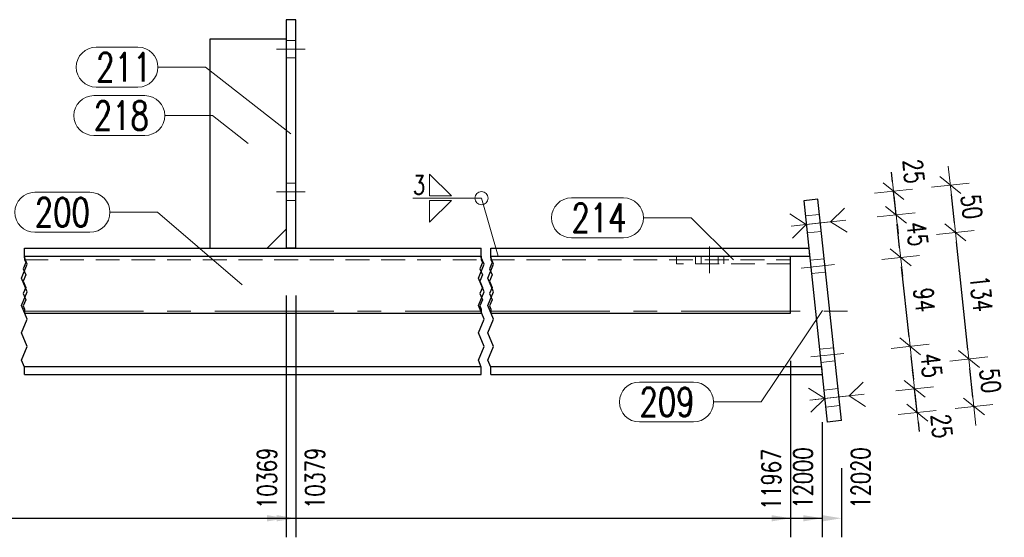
# Model space of a CAD drawing. Header units: millimetres. Extents: x -144 to 709, y 12312 to 12982.
# Tile 51 of 57: x 231 to 334, y 12785 to 12839. Entities that reach past the tile are written whole.
import ezdxf

# ---------------------------------------------------------------- set-up
doc = ezdxf.new("R2010")
doc.units = ezdxf.units.MM
doc.header["$LTSCALE"] = 10
doc.linetypes.add('HIDDEN', pattern=[0.375, 0.25, -0.125])
doc.linetypes.add('MITTE', pattern=[2, 1.25, -0.25, 0.25, -0.25])
doc.layers.get('Defpoints').update_dxf_attribs({"color": 1})
for name, color, linetype, lineweight in [('PS_Bolt', 4, 'Continuous', 13), ('PS_DIM', 4, 'Continuous', 13), ('PS_Hidden', 2, 'HIDDEN', 9), ('PS_Mid', 5, 'MITTE', 15), ('PS_Pos', 1, 'Continuous', 15), ('PS_Shape', 161, 'Continuous', 30), ('PS_SOLID', 7, 'Continuous', 30), ('PS_Weld', 1, 'Continuous', 9)]:
    doc.layers.add(name, color=color, linetype=linetype, lineweight=lineweight)
doc.styles.add('simplex', font='simplex.shx', dxfattribs={"width": 0.75})
doc.dimstyles.new('1_10_GŁ_DS1-LS10', dxfattribs={"dimtxt": 2, "dimasz": 2, "dimexe": 2, "dimexo": 5, "dimgap": 1, "dimtad": 1, "dimjust": 4, "dimdec": 0, "dimlfac": 10, "dimtxsty": 'simplex', "dimblk1": 'NONE', "dimsah": 1, "dimcen": 2, "dimclrd": 256, "dimclre": 256, "dimclrt": 3, "dimadec": 1, "dimazin": 0, "dimtfac": 1, "dimtdec": 0, "dimtmove": 2, "dimatfit": 3, "dimfxl": 1, "dimarcsym": 0})
doc.dimstyles.new('1_10_PRZ', dxfattribs={"dimtxt": 2, "dimasz": 1, "dimexe": 2, "dimexo": 5, "dimgap": 1, "dimtad": 1, "dimdec": 0, "dimlfac": 10, "dimtxsty": 'simplex', "dimblk": 'dimznak', "dimcen": 2, "dimse1": 1, "dimse2": 1, "dimclrt": 3, "dimadec": 1, "dimazin": 0, "dimtfac": 1, "dimtdec": 0, "dimtix": 1, "dimtmove": 2, "dimatfit": 3, "dimldrblk": 'dim-grot', "dimfxl": 1, "dimarcsym": 0})

# ---------------------------------------------------------------- blocks, each defined once
blk = doc.blocks.new('*D36')
at = {"layer": 'Defpoints', "color": 0, "transparency": 16777216}
for p in [(258.63, 12815.23), (-62.64, 12801.93), (258.63, 12786.83)]:
    blk.add_point(p, dxfattribs=at)
at = {"layer": 'PS_DIM', "lineweight": -2, "transparency": 16777216}
for p, q in [((258.63, 12810.23), (258.63, 12784.83)), ((-62.64, 12796.93), (-62.64, 12784.83)), ((-62.64, 12786.83), (256.63, 12786.83))]:
    blk.add_line(p, q, dxfattribs=at)
at = {"layer": 'PS_DIM', "transparency": 16777216}
blk.add_solid([(256.63, 12787.16), (256.63, 12786.5), (258.63, 12786.83)], dxfattribs=at)
at = {"layer": 'PS_DIM', "color": 3, "transparency": 16777216, "insert": (256.61, 12791.03), "char_height": 2, "attachment_point": 5, "rotation": 90, "style": 'simplex'}
blk.add_mtext('10369', dxfattribs=at)
blk = doc.blocks.new('_None')
blk = doc.blocks.new('*D37')
at = {"layer": 'Defpoints', "color": 0, "transparency": 16777216}
for p in [(259.63, 12815.23), (-62.64, 12801.93), (259.63, 12786.83)]:
    blk.add_point(p, dxfattribs=at)
at = {"layer": 'PS_DIM', "lineweight": -2, "transparency": 16777216}
for p, q in [((259.63, 12810.23), (259.63, 12784.83)), ((-62.64, 12796.93), (-62.64, 12784.83)), ((-62.64, 12786.83), (257.63, 12786.83))]:
    blk.add_line(p, q, dxfattribs=at)
at = {"layer": 'PS_DIM', "transparency": 16777216}
blk.add_solid([(257.63, 12787.16), (257.63, 12786.5), (259.63, 12786.83)], dxfattribs=at)
at = {"layer": 'PS_DIM', "color": 3, "transparency": 16777216, "insert": (261.65, 12791.03), "char_height": 2, "attachment_point": 5, "rotation": 90, "style": 'simplex'}
blk.add_mtext('10379', dxfattribs=at)
blk = doc.blocks.new('*D38')
at = {"layer": 'Defpoints', "color": 0, "transparency": 16777216}
for p in [(311.63, 12808.38), (-62.64, 12801.93), (311.63, 12786.83)]:
    blk.add_point(p, dxfattribs=at)
at = {"layer": 'PS_DIM', "lineweight": -2, "transparency": 16777216}
for p, q in [((311.63, 12803.38), (311.63, 12784.83)), ((-62.64, 12796.93), (-62.64, 12784.83)), ((-62.64, 12786.83), (309.63, 12786.83))]:
    blk.add_line(p, q, dxfattribs=at)
at = {"layer": 'PS_DIM', "transparency": 16777216}
blk.add_solid([(309.63, 12787.16), (309.63, 12786.5), (311.63, 12786.83)], dxfattribs=at)
at = {"layer": 'PS_DIM', "color": 3, "transparency": 16777216, "insert": (309.61, 12790.92), "char_height": 2, "attachment_point": 5, "rotation": 90, "style": 'simplex'}
blk.add_mtext('11967', dxfattribs=at)
blk = doc.blocks.new('*D39')
at = {"layer": 'Defpoints', "color": 0, "transparency": 16777216}
for p in [(-62.64, 12801.93), (314.96, 12801.93), (314.96, 12786.83)]:
    blk.add_point(p, dxfattribs=at)
at = {"layer": 'PS_DIM', "lineweight": -2, "transparency": 16777216}
for p, q in [((-62.64, 12796.93), (-62.64, 12784.83)), ((314.96, 12796.93), (314.96, 12784.83)), ((-62.64, 12786.83), (312.96, 12786.83))]:
    blk.add_line(p, q, dxfattribs=at)
at = {"layer": 'PS_DIM', "transparency": 16777216}
blk.add_solid([(312.96, 12787.16), (312.96, 12786.5), (314.96, 12786.83)], dxfattribs=at)
at = {"layer": 'PS_DIM', "color": 3, "transparency": 16777216, "insert": (312.94, 12791.06), "char_height": 2, "attachment_point": 5, "rotation": 90, "style": 'simplex'}
blk.add_mtext('12000', dxfattribs=at)
blk = doc.blocks.new('*D40')
at = {"layer": 'Defpoints', "color": 0, "transparency": 16777216}
for p in [(-62.64, 12801.93), (316.98, 12797.09), (316.98, 12786.83)]:
    blk.add_point(p, dxfattribs=at)
at = {"layer": 'PS_DIM', "lineweight": -2, "transparency": 16777216}
for p, q in [((-62.64, 12796.93), (-62.64, 12784.83)), ((316.98, 12792.09), (316.98, 12784.83)), ((-62.64, 12786.83), (314.98, 12786.83))]:
    blk.add_line(p, q, dxfattribs=at)
at = {"layer": 'PS_DIM', "transparency": 16777216}
blk.add_solid([(314.98, 12787.16), (314.98, 12786.5), (316.98, 12786.83)], dxfattribs=at)
at = {"layer": 'PS_DIM', "color": 3, "transparency": 16777216, "insert": (319, 12791.06), "char_height": 2, "attachment_point": 5, "rotation": 90, "style": 'simplex'}
blk.add_mtext('12020', dxfattribs=at)
blk = doc.blocks.new('dimznak')
at = {"color": 0}
for points in [[(0, 2), (0, -2)], [(-2, 0), (2, 0)]]:
    blk.add_lwpolyline(points, dxfattribs=at)
at = {"color": 2}
blk.add_lwpolyline([(1, 1), (-1, -1)], dxfattribs=at)
blk = doc.blocks.new('*D76')
at = {"layer": 'Defpoints', "color": 0, "transparency": 16777216}
for p in [(324.67, 12800.43), (316.72, 12799.58), (316.98, 12797.09)]:
    blk.add_point(p, dxfattribs=at)
at = {"layer": 'PS_DIM', "color": 0, "lineweight": -2, "transparency": 16777216}
for p, q in [((324.57, 12801.42), (324.46, 12802.42)), ((324.94, 12797.94), (324.67, 12800.43)), ((325.04, 12796.95), (325.15, 12795.95))]:
    blk.add_line(p, q, dxfattribs=at)
for p, rotation in [((324.67, 12800.43), 276.092002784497), ((324.94, 12797.94), 96.09200278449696)]:
    blk.add_blockref('dimznak', p, dxfattribs=dict(at, rotation=rotation))
at = {"layer": 'PS_DIM', "color": 3, "transparency": 16777216, "insert": (327.5, 12796.51), "char_height": 2, "attachment_point": 5, "rotation": 276.092, "style": 'simplex'}
blk.add_mtext('25', dxfattribs=at)
blk = doc.blocks.new('dim-grot')
blk.add_hatch(color=256).paths.add_polyline_path([(0, 0), (-2, 0.5), (-2, -0.5)])
blk.add_lwpolyline([(0, 0), (-2, 0.5), (-2, -0.5), (0, 0)])
blk = doc.blocks.new('*D77')
at = {"layer": 'Defpoints', "color": 0, "transparency": 16777216}
for p in [(324.2, 12804.9), (317.23, 12804.16), (316.72, 12799.58)]:
    blk.add_point(p, dxfattribs=at)
at = {"layer": 'PS_DIM', "color": 0, "lineweight": -2, "transparency": 16777216}
blk.add_line((324.57, 12801.42), (324.3, 12803.91), dxfattribs=at)
for p, rotation in [((324.2, 12804.9), 96.09200278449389), ((324.67, 12800.43), 276.0920027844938)]:
    blk.add_blockref('dimznak', p, dxfattribs=dict(at, rotation=rotation))
at = {"layer": 'PS_DIM', "color": 3, "transparency": 16777216, "insert": (326.42, 12802.88), "char_height": 2, "attachment_point": 5, "rotation": 276.092, "style": 'simplex'}
blk.add_mtext('45', dxfattribs=at)
blk = doc.blocks.new('*D78')
at = {"layer": 'Defpoints', "color": 0, "transparency": 16777216}
for p in [(323.2, 12814.25), (316.24, 12813.5), (317.23, 12804.16)]:
    blk.add_point(p, dxfattribs=at)
at = {"layer": 'PS_DIM', "color": 0, "lineweight": -2, "transparency": 16777216}
blk.add_line((324.09, 12805.9), (323.3, 12813.25), dxfattribs=at)
for p, rotation in [((323.2, 12814.25), 96.09200278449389), ((324.2, 12804.9), 276.0920027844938)]:
    blk.add_blockref('dimznak', p, dxfattribs=dict(at, rotation=rotation))
at = {"layer": 'PS_DIM', "color": 3, "transparency": 16777216, "insert": (325.69, 12809.79), "char_height": 2, "attachment_point": 5, "rotation": 276.092, "style": 'simplex'}
blk.add_mtext('94', dxfattribs=at)
blk = doc.blocks.new('*D79')
at = {"layer": 'Defpoints', "color": 0, "transparency": 16777216}
for p in [(315.76, 12817.98), (322.72, 12818.72), (316.24, 12813.5)]:
    blk.add_point(p, dxfattribs=at)
at = {"layer": 'PS_DIM', "color": 0, "lineweight": -2, "transparency": 16777216}
blk.add_line((323.09, 12815.24), (322.83, 12817.73), dxfattribs=at)
for p, rotation in [((322.72, 12818.72), 96.09200278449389), ((323.2, 12814.25), 276.0920027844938)]:
    blk.add_blockref('dimznak', p, dxfattribs=dict(at, rotation=rotation))
at = {"layer": 'PS_DIM', "color": 3, "transparency": 16777216, "insert": (324.95, 12816.7), "char_height": 2, "attachment_point": 5, "rotation": 276.092, "style": 'simplex'}
blk.add_mtext('45', dxfattribs=at)
blk = doc.blocks.new('*D80')
at = {"layer": 'Defpoints', "color": 0, "transparency": 16777216}
for p in [(322.45, 12821.21), (314.5, 12820.36), (315.76, 12817.98)]:
    blk.add_point(p, dxfattribs=at)
at = {"layer": 'PS_DIM', "color": 0, "lineweight": -2, "transparency": 16777216}
for p, q in [((322.35, 12822.2), (322.24, 12823.2)), ((322.72, 12818.72), (322.45, 12821.21)), ((322.83, 12817.73), (322.93, 12816.73))]:
    blk.add_line(p, q, dxfattribs=at)
for p, rotation in [((322.45, 12821.21), 276.0920027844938), ((322.72, 12818.72), 96.09200278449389)]:
    blk.add_blockref('dimznak', p, dxfattribs=dict(at, rotation=rotation))
at = {"layer": 'PS_DIM', "color": 3, "transparency": 16777216, "insert": (324.56, 12823.29), "char_height": 2, "attachment_point": 5, "rotation": 276.092, "style": 'simplex'}
blk.add_mtext('25', dxfattribs=at)
blk = doc.blocks.new('*D81')
at = {"layer": 'Defpoints', "color": 0, "transparency": 16777216}
for p in [(330.37, 12803.57), (314.96, 12801.93), (315.49, 12796.93)]:
    blk.add_point(p, dxfattribs=at)
at = {"layer": 'PS_DIM', "color": 0, "lineweight": -2, "transparency": 16777216}
blk.add_line((330.8, 12799.57), (330.48, 12802.58), dxfattribs=at)
for p, rotation in [((330.37, 12803.57), 96.09200278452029), ((330.9, 12798.58), 276.0920027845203)]:
    blk.add_blockref('dimznak', p, dxfattribs=dict(at, rotation=rotation))
at = {"layer": 'PS_DIM', "color": 3, "transparency": 16777216, "insert": (332.63, 12801.29), "char_height": 2, "attachment_point": 5, "rotation": 276.092, "style": 'simplex'}
blk.add_mtext('50', dxfattribs=at)
blk = doc.blocks.new('*D82')
at = {"layer": 'Defpoints', "color": 0, "transparency": 16777216}
for p in [(328.95, 12816.87), (313.54, 12815.23), (314.96, 12801.93)]:
    blk.add_point(p, dxfattribs=at)
at = {"layer": 'PS_DIM', "color": 0, "lineweight": -2, "transparency": 16777216}
blk.add_line((330.26, 12804.57), (329.06, 12815.88), dxfattribs=at)
for p, rotation in [((328.95, 12816.87), 96.09200278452), ((330.37, 12803.57), 276.09200278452)]:
    blk.add_blockref('dimznak', p, dxfattribs=dict(at, rotation=rotation))
at = {"layer": 'PS_DIM', "color": 3, "transparency": 16777216, "insert": (331.65, 12810.44), "char_height": 2, "attachment_point": 5, "rotation": 276.092, "style": 'simplex'}
blk.add_mtext('134', dxfattribs=at)
blk = doc.blocks.new('*D83')
at = {"layer": 'Defpoints', "color": 0, "transparency": 16777216}
for p in [(328.42, 12821.85), (313.01, 12820.2), (313.54, 12815.23)]:
    blk.add_point(p, dxfattribs=at)
at = {"layer": 'PS_DIM', "color": 0, "lineweight": -2, "transparency": 16777216}
blk.add_line((328.85, 12817.87), (328.53, 12820.85), dxfattribs=at)
for p, rotation in [((328.42, 12821.85), 96.09200278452), ((328.95, 12816.87), 276.09200278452)]:
    blk.add_blockref('dimznak', p, dxfattribs=dict(at, rotation=rotation))
at = {"layer": 'PS_DIM', "color": 3, "transparency": 16777216, "insert": (330.67, 12819.57), "char_height": 2, "attachment_point": 5, "rotation": 276.092, "style": 'simplex'}
blk.add_mtext('50', dxfattribs=at)
blk = doc.blocks.new('*X248')
at = {"color": 30, "linetype": 'Continuous'}
for p, q in [((315.84, 12817.99), (317.3, 12819.43)), ((313.27, 12817.71), (311.55, 12818.82)), ((311.68, 12817.54), (317.43, 12818.16)), ((317.57, 12816.89), (315.84, 12817.99)), ((311.82, 12816.27), (313.27, 12817.71))]:
    blk.add_line(p, q, dxfattribs=at)
blk = doc.blocks.new('*X249')
at = {"color": 30, "linetype": 'Continuous'}
for p, q in [((315.23, 12799.42), (313.5, 12800.52)), ((317.79, 12799.69), (319.25, 12801.13)), ((313.64, 12799.25), (319.38, 12799.86)), ((313.77, 12797.98), (315.23, 12799.42)), ((319.52, 12798.59), (317.79, 12799.69))]:
    blk.add_line(p, q, dxfattribs=at)
blk = doc.blocks.new('*X250')
at = {"color": 1}
for p, q in [((231.13, 12814.24), (231.13, 12815.23)), ((279.13, 12814.24), (279.13, 12815.23)), ((280.13, 12814.24), (280.13, 12815.23)), ((231.13, 12814.38), (231.13, 12814.03)), ((231.43, 12813.52), (231.13, 12814.24)), ((231.13, 12814.03), (231.27, 12813.7)), ((279.13, 12814.38), (279.13, 12814.03)), ((279.43, 12813.52), (279.13, 12814.24)), ((279.13, 12814.03), (279.27, 12813.7)), ((280.13, 12814.38), (280.13, 12814.03)), ((280.43, 12813.52), (280.13, 12814.24)), ((280.13, 12814.03), (280.27, 12813.7)), ((230.83, 12812.08), (231.43, 12813.52)), ((231.27, 12813.7), (230.99, 12813.05)), ((230.99, 12813.05), (231.27, 12812.4)), ((278.83, 12812.08), (279.43, 12813.52)), ((279.27, 12813.7), (278.99, 12813.05)), ((278.99, 12813.05), (279.27, 12812.4)), ((279.83, 12812.08), (280.43, 12813.52)), ((280.27, 12813.7), (279.99, 12813.05)), ((279.99, 12813.05), (280.27, 12812.4)), ((231.43, 12810.64), (230.83, 12812.08)), ((231.27, 12812.4), (230.99, 12811.75)), ((230.99, 12811.75), (231.27, 12811.1)), ((279.43, 12810.64), (278.83, 12812.08)), ((279.27, 12812.4), (278.99, 12811.75)), ((278.99, 12811.75), (279.27, 12811.1)), ((280.43, 12810.64), (279.83, 12812.08)), ((280.27, 12812.4), (279.99, 12811.75)), ((279.99, 12811.75), (280.27, 12811.1)), ((231.27, 12811.1), (230.99, 12810.45)), ((279.27, 12811.1), (278.99, 12810.45)), ((280.27, 12811.1), (279.99, 12810.45)), ((230.83, 12809.2), (231.43, 12810.64)), ((230.99, 12810.45), (231.27, 12809.8)), ((231.27, 12809.8), (230.99, 12809.15)), ((278.83, 12809.2), (279.43, 12810.64)), ((278.99, 12810.45), (279.27, 12809.8)), ((279.27, 12809.8), (278.99, 12809.15)), ((279.83, 12809.2), (280.43, 12810.64)), ((279.99, 12810.45), (280.27, 12809.8)), ((280.27, 12809.8), (279.99, 12809.15)), ((231.43, 12807.75), (230.83, 12809.2)), ((230.99, 12809.15), (231.13, 12808.82)), ((231.13, 12808.82), (231.13, 12808.38)), ((279.43, 12807.75), (278.83, 12809.2)), ((278.99, 12809.15), (279.13, 12808.82)), ((279.13, 12808.82), (279.13, 12808.38)), ((280.43, 12807.75), (279.83, 12809.2)), ((279.99, 12809.15), (280.13, 12808.82)), ((280.13, 12808.82), (280.13, 12808.38)), ((230.83, 12806.31), (231.43, 12807.75)), ((278.83, 12806.31), (279.43, 12807.75)), ((279.83, 12806.31), (280.43, 12807.75)), ((231.43, 12804.87), (230.83, 12806.31)), ((279.43, 12804.87), (278.83, 12806.31)), ((280.43, 12804.87), (279.83, 12806.31)), ((230.83, 12803.43), (231.43, 12804.87)), ((278.83, 12803.43), (279.43, 12804.87)), ((279.83, 12803.43), (280.43, 12804.87)), ((231.13, 12802.71), (230.83, 12803.43)), ((231.13, 12801.93), (231.13, 12802.71)), ((279.13, 12802.71), (278.83, 12803.43)), ((279.13, 12801.93), (279.13, 12802.71)), ((280.13, 12802.71), (279.83, 12803.43)), ((280.13, 12801.93), (280.13, 12802.71))]:
    blk.add_line(p, q, dxfattribs=at)
at = {"layer": 'PS_Hidden', "color": 2, "linetype": 'HIDDEN'}
for p, q in [((259.63, 12837.03), (258.63, 12837.03)), ((259.63, 12835.23), (258.63, 12835.23)), ((259.63, 12822.03), (258.63, 12822.03)), ((259.63, 12820.23), (258.63, 12820.23)), ((314.67, 12818.77), (313.18, 12818.61)), ((314.86, 12816.98), (313.37, 12816.82)), ((231.13, 12813.98), (279.13, 12813.98)), ((280.13, 12813.98), (311.63, 12813.98)), ((299.63, 12813.58), (299.63, 12814.38)), ((301.63, 12813.58), (301.63, 12814.38)), ((302.23, 12813.58), (302.23, 12814.38)), ((304.03, 12813.58), (304.03, 12814.38)), ((304.63, 12814.38), (304.63, 12813.58)), ((315.17, 12814.09), (313.68, 12813.94)), ((311.63, 12813.58), (299.63, 12813.58)), ((315.32, 12812.7), (313.83, 12812.54)), ((316.17, 12804.75), (314.67, 12804.59)), ((316.31, 12803.36), (314.82, 12803.2)), ((316.62, 12800.47), (315.13, 12800.31)), ((316.81, 12798.68), (315.32, 12798.52))]:
    blk.add_line(p, q, dxfattribs=at)
at = {"layer": 'PS_Mid', "color": 5, "linetype": 'MITTE'}
for p, q in [((257.63, 12836.13), (260.63, 12836.13)), ((257.63, 12836.13), (260.63, 12836.13)), ((257.63, 12836.13), (260.63, 12836.13)), ((257.63, 12836.13), (260.63, 12836.13)), ((257.63, 12821.13), (260.63, 12821.13)), ((257.63, 12821.13), (260.63, 12821.13)), ((257.63, 12821.13), (260.63, 12821.13)), ((257.63, 12821.13), (260.63, 12821.13)), ((312.28, 12817.61), (315.76, 12817.98)), ((312.28, 12817.61), (315.76, 12817.98)), ((303.13, 12815.38), (303.13, 12812.58)), ((312.76, 12813.13), (316.24, 12813.5)), ((312.76, 12813.13), (316.24, 12813.5)), ((231.13, 12808.58), (279.13, 12808.58)), ((280.13, 12808.58), (319.96, 12808.58)), ((313.75, 12803.79), (317.23, 12804.16)), ((313.75, 12803.79), (317.23, 12804.16)), ((314.23, 12799.31), (317.71, 12799.68)), ((314.23, 12799.31), (317.71, 12799.68))]:
    blk.add_line(p, q, dxfattribs=at)
at = {"layer": 'PS_SOLID', "color": 7, "linetype": 'Continuous'}
for p, q in [((258.63, 12839.23), (258.63, 12815.23)), ((259.63, 12839.23), (258.63, 12839.23)), ((259.63, 12815.23), (259.63, 12839.23)), ((250.63, 12815.23), (250.63, 12837.23)), ((250.63, 12837.23), (258.63, 12837.23)), ((314.5, 12820.36), (313.01, 12820.2)), ((313.01, 12820.2), (315.49, 12796.93)), ((316.98, 12797.09), (314.5, 12820.36)), ((256.63, 12815.23), (258.63, 12817.23)), ((231.13, 12815.23), (279.13, 12815.23)), ((259.63, 12815.23), (258.63, 12815.23)), ((280.13, 12815.23), (313.54, 12815.23)), ((313.54, 12815.23), (313.63, 12814.38)), ((231.13, 12814.38), (279.13, 12814.38)), ((280.13, 12814.38), (311.63, 12814.38)), ((311.63, 12808.38), (311.63, 12814.38)), ((311.63, 12814.38), (313.63, 12814.38)), ((231.13, 12808.38), (279.13, 12808.38)), ((280.13, 12808.38), (311.63, 12808.38)), ((231.13, 12802.78), (279.13, 12802.78)), ((280.13, 12802.78), (314.87, 12802.78)), ((314.87, 12802.78), (314.96, 12801.93)), ((231.13, 12801.93), (279.13, 12801.93)), ((280.13, 12801.93), (314.96, 12801.93)), ((316.98, 12797.09), (315.49, 12796.93))]:
    blk.add_line(p, q, dxfattribs=at)
blk = doc.blocks.new('*X251')
at = {"color": 30, "linetype": 'Continuous'}
for p, q in [((315.23, 12799.42), (313.5, 12800.52)), ((317.79, 12799.69), (319.25, 12801.13)), ((313.64, 12799.25), (319.38, 12799.86)), ((313.77, 12797.98), (315.23, 12799.42)), ((319.52, 12798.59), (317.79, 12799.69))]:
    blk.add_line(p, q, dxfattribs=at)
blk = doc.blocks.new('*X252')
at = {"color": 30, "linetype": 'Continuous'}
for p, q in [((315.84, 12817.99), (317.3, 12819.43)), ((313.27, 12817.71), (311.55, 12818.82)), ((311.68, 12817.54), (317.43, 12818.16)), ((317.57, 12816.89), (315.84, 12817.99)), ((311.82, 12816.27), (313.27, 12817.71))]:
    blk.add_line(p, q, dxfattribs=at)
blk = doc.blocks.new('*X261')
at = {"color": 1}
for p, q in [((238.42, 12831.25), (243.78, 12831.25)), ((245.88, 12829.15), (250.88, 12829.15)), ((254.63, 12826.23), (250.88, 12829.15)), ((238.42, 12827.05), (243.78, 12827.05))]:
    blk.add_line(p, q, dxfattribs=at)
for centre, start, end in [((238.42, 12829.15), 90, 270), ((243.78, 12829.15), 270, 90)]:
    blk.add_arc(centre, 2.1, start, end, dxfattribs=at)
at = {"color": 2, "style": 'simplex', "width": 0.75}
blk.add_text('218', height=3, dxfattribs=at).set_placement((238.42, 12827.65))
blk = doc.blocks.new('*X262')
at = {"color": 1}
for p, q in [((232.22, 12821.09), (238.01, 12821.09)), ((240.11, 12818.99), (245.11, 12818.99)), ((253.99, 12811.38), (245.11, 12818.99)), ((232.22, 12816.89), (238.01, 12816.89))]:
    blk.add_line(p, q, dxfattribs=at)
for centre, start, end in [((232.22, 12818.99), 90, 270), ((238.01, 12818.99), 270, 90)]:
    blk.add_arc(centre, 2.1, start, end, dxfattribs=at)
at = {"color": 2, "style": 'simplex', "width": 0.75}
blk.add_text('200', height=3, dxfattribs=at).set_placement((232.22, 12817.49))
blk = doc.blocks.new('*X263')
at = {"color": 1}
for p, q in [((238.67, 12836.34), (243.06, 12836.34)), ((245.16, 12834.24), (250.16, 12834.24)), ((259.13, 12827.23), (250.16, 12834.24)), ((238.67, 12832.14), (243.06, 12832.14))]:
    blk.add_line(p, q, dxfattribs=at)
for centre, start, end in [((238.67, 12834.24), 90, 270), ((243.06, 12834.24), 270, 90)]:
    blk.add_arc(centre, 2.1, start, end, dxfattribs=at)
at = {"color": 2, "style": 'simplex', "width": 0.75}
blk.add_text('211', height=3, dxfattribs=at).set_placement((238.67, 12832.74))
blk = doc.blocks.new('*X264')
at = {"color": 1}
for p, q in [((315, 12808.65), (308.53, 12799.05)), ((295.75, 12801.15), (301.43, 12801.15)), ((303.53, 12799.05), (308.53, 12799.05)), ((295.75, 12796.95), (301.43, 12796.95))]:
    blk.add_line(p, q, dxfattribs=at)
for centre, start, end in [((295.75, 12799.05), 90, 270), ((301.43, 12799.05), 270, 90)]:
    blk.add_arc(centre, 2.1, start, end, dxfattribs=at)
at = {"color": 2, "style": 'simplex', "width": 0.75}
blk.add_text('209', height=3, dxfattribs=at).set_placement((295.75, 12797.55))
blk = doc.blocks.new('*X265')
at = {"color": 1}
for p, q in [((288.61, 12820.5), (294.07, 12820.5)), ((296.17, 12818.4), (301.17, 12818.4)), ((305.63, 12813.98), (301.17, 12818.4)), ((288.61, 12816.3), (294.07, 12816.3))]:
    blk.add_line(p, q, dxfattribs=at)
for centre, start, end in [((288.61, 12818.4), 90, 270), ((294.07, 12818.4), 270, 90)]:
    blk.add_arc(centre, 2.1, start, end, dxfattribs=at)
at = {"color": 2, "style": 'simplex', "width": 0.75}
blk.add_text('214', height=3, dxfattribs=at).set_placement((288.61, 12816.9))
blk = doc.blocks.new('*X498')
at = {"color": 3}
for p, q in [((276, 12820.7), (273.7, 12823)), ((273.7, 12823), (273.7, 12820.7)), ((273.7, 12820.7), (276, 12820.7)), ((273.7, 12820.24), (276, 12820.24)), ((276, 12820.24), (273.7, 12817.94)), ((273.7, 12817.94), (273.7, 12820.24))]:
    blk.add_line(p, q, dxfattribs=at)
at = {"color": 9}
for p in [(271.95, 12820.47), (280.91, 12814.38)]:
    blk.add_line(p, (279.16, 12820.47), dxfattribs=at)
blk.add_circle((279.16, 12820.47), 0.69, dxfattribs=at)
at = {"color": 2, "style": 'simplex', "width": 0.75}
blk.add_text('3', height=2, dxfattribs=at).set_placement((271.95, 12820.87))

msp = doc.modelspace()

# ---------------------------------------------------------------- block references
at = {"layer": 'PS_Bolt', "color": 30}
for name in ['*X248', '*X252', '*X249', '*X251']:
    msp.add_blockref(name, (0, 0), dxfattribs=at)
at = {"layer": 'PS_Pos'}
for name in ['*X263', '*X261', '*X262', '*X265', '*X264']:
    msp.add_blockref(name, (0, 0), dxfattribs=at)
at = {"layer": 'PS_Shape', "color": 6}
msp.add_blockref('*X250', (0, 0), dxfattribs=at)
at = {"layer": 'PS_Weld'}
msp.add_blockref('*X498', (0, 0), dxfattribs=at)

# ---------------------------------------------------------------- dimensions: what is measured, and where the dimension line sits
at = {"layer": 'PS_DIM'}
for base, p1, p2, angle, picture, middle, dimtype in [((322.45, 12821.21), (315.76, 12817.98), (314.5, 12820.36), 276.092, '*D80', (324.56, 12823.29), 128), ((324.67, 12800.43), (316.98, 12797.09), (316.72, 12799.58), 96.092, '*D76', (327.5, 12796.51), 129)]:
    dim = msp.add_linear_dim(base=base, p1=p1, p2=p2, angle=angle, dimstyle='1_10_PRZ', dxfattribs=at)
    dim.commit()
    dim.dimension.update_dxf_attribs({"geometry": picture, "text_midpoint": middle, "dimtype": dimtype})
for base, p1, p2, picture, middle in [((328.42, 12821.85), (313.54, 12815.23), (313.01, 12820.2), '*D83', (330.67, 12819.57)), ((322.72, 12818.72), (316.24, 12813.5), (315.76, 12817.98), '*D79', (324.95, 12816.7)), ((328.95, 12816.87), (314.96, 12801.93), (313.54, 12815.23), '*D82', (331.65, 12810.44)), ((323.2, 12814.25), (317.23, 12804.16), (316.24, 12813.5), '*D78', (325.69, 12809.79)), ((324.2, 12804.9), (316.72, 12799.58), (317.23, 12804.16), '*D77', (326.42, 12802.88))]:
    dim = msp.add_linear_dim(base=base, p1=p1, p2=p2, angle=276.092, dimstyle='1_10_PRZ', dxfattribs=at)
    dim.commit()
    dim.dimension.update_dxf_attribs({"geometry": picture, "text_midpoint": middle})
for base, p2, text, picture, middle in [((258.63, 12786.83), (258.63, 12815.23), '10369', '*D36', (256.61, 12791.03)), ((259.63, 12786.83), (259.63, 12815.23), '10379', '*D37', (261.65, 12791.03)), ((311.63, 12786.83), (311.63, 12808.38), '11967', '*D38', (309.61, 12790.92)), ((314.96, 12786.83), (314.96, 12801.93), '12000', '*D39', (312.94, 12791.06)), ((316.98, 12786.83), (316.98, 12797.09), '12020', '*D40', (319, 12791.06))]:
    dim = msp.add_linear_dim(base=base, p1=(-62.64, 12801.93), p2=p2, text=text, dimstyle='1_10_GŁ_DS1-LS10', dxfattribs=at)
    dim.commit()
    dim.dimension.update_dxf_attribs({"geometry": picture, "text_midpoint": middle, "dimtype": 128, "text_rotation": 90})
dim = msp.add_aligned_dim(p1=(315.49, 12796.93), p2=(314.96, 12801.93), distance=-15.5, dimstyle='1_10_PRZ', dxfattribs=at)
dim.commit()
dim.dimension.update_dxf_attribs({"geometry": '*D81', "text_midpoint": (332.63, 12801.29)})

doc.saveas('drawing.dxf')
